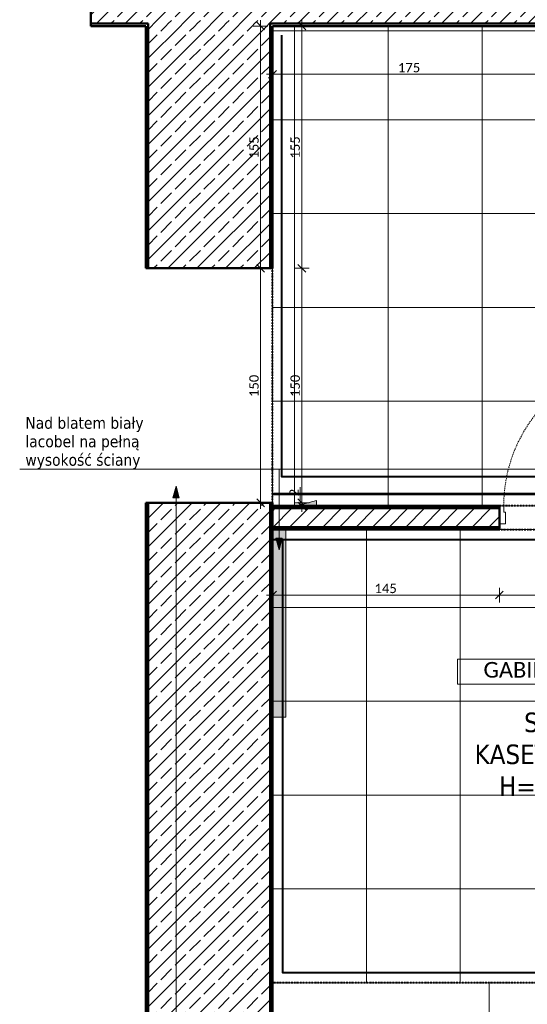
# Model space of a CAD drawing. Extents: x -1922 to 5870, y 70 to 4130.
# Tile 3 of 15: x 862 to 1510, y 814 to 2074. Entities that reach past the tile are written whole.
import ezdxf
from ezdxf.xclip import XClip

# ---------------------------------------------------------------- set-up
doc = ezdxf.new("R2010")
doc.units = 0
doc.header["$MEASUREMENT"] = 0
doc.header["$XCLIPFRAME"] = 0
for name, pattern in [('Kropki i Kreski', [36, 18, -9, 0, -9]), ('Przerywana', [25, 15, -10]), ('Wipeout_Contour', [10000, 0, -10000])]:
    doc.linetypes.add(name, pattern=pattern)
for name, color, linetype, lineweight in [('!KONCEPCJA_Nr_pióra__41', 7, 'Continuous', 13), ('!KONCEPCJA_Nr_pióra__61', 5, 'Continuous', 40), ('!KONCEPCJA_Nr_pióra__65', 7, 'Continuous', 5), ('!tekst_Nr_pióra__1', 7, 'Continuous', 50), ('!tekst_Nr_pióra__41', 7, 'Continuous', 13), ('!ŚCIANY SUFITY PODŁOGI_Nr_pióra__2', 11, 'Continuous', 40), ('!ŚCIANY SUFITY PODŁOGI_Nr_pióra__61', 5, 'Continuous', 40), ('0_Nr_pióra__41', 7, 'Continuous', 13), ('230-A Ściany działowe_Nr_pióra__1', 7, 'Continuous', 50), ('270-A Sufity_Nr_pióra__4', 230, 'Continuous', 25), ('499-K Wymiary i opisy_Nr_pióra__65', 7, 'Continuous', 5), ('B_WIDOK_Nr_pióra__41', 7, 'Continuous', 13), ('Drzwi ARCHICAD_Nr_pióra__1', 7, 'Continuous', 50), ('Drzwi ARCHICAD_Nr_pióra__23', 7, 'Continuous', 13), ('Drzwi ARCHICAD_Nr_pióra__3', 8, 'Continuous', 20)]:
    doc.layers.add(name, color=color, linetype=linetype, lineweight=lineweight)
for name, color, linetype in [('!tekst', 7, 'Continuous'), ('230-A Ściany działowe', 7, 'Continuous'), ('820-G Rysunki Obrazki', 7, 'Continuous'), ('Drzwi ARCHICAD', 7, 'Continuous')]:
    doc.layers.add(name, color=color, linetype=linetype)
for name, color, linetype, lineweight, true_color in [('!ŚCIANY SUFITY PODŁOGI_Nr_pióra__254', 7, 'Continuous', 13, 0xb676ff), ('!ŚCIANY SUFITY PODŁOGI_Nr_pióra__45', 7, 'Continuous', 40, 0x54be0e), ('!ŚCIANY SUFITY PODŁOGI_Nr_pióra__85', 7, 'Continuous', 40, 0xe1b45e), ('270-A Sufity_Nr_pióra__84', 7, 'Continuous', 5, 0xa5a5a5), ('499-K Wymiary i opisy_Nr_pióra__64', 7, 'Continuous', 5, 0x9f9f9f), ('B_WIDOK_Nr_pióra__64', 7, 'Continuous', 5, 0x9f9f9f), ('tekst_Nr_pióra__84', 7, 'Continuous', 5, 0xa5a5a5)]:
    doc.layers.add(name, color=color, linetype=linetype, lineweight=lineweight, true_color=true_color)
doc.styles.add('GENERATED_STYLE_1', font='tahoma.ttf')
doc.styles.add('GENERATED_STYLE_6', font='calibril.ttf')
doc.linetypes.add('Fala', pattern='A,0,[5,WSPL_R4_Ĺ›ciany sufity podĹ‚ogi11.Shx,S=0.447972,R=0,X=0,Y=0],-56.444445,0', length=56.444445)
doc.linetypes.add('Przerywana zygzakiem', pattern='A,0,[3,WSPL_R4_Ĺ›ciany sufity podĹ‚ogi11.Shx,S=0.793651,R=0,X=0,Y=0],-100,0', length=100)
doc.linetypes.add('Symbol-005', pattern='A,0,[1,WSPL_R4_Ĺ›ciany sufity podĹ‚ogi11.Shx,S=0.238095,R=0,X=0,Y=0],-30,0', length=30)
doc.linetypes.add('X', pattern='A,0,[6,WSPL_R4_Ĺ›ciany sufity podĹ‚ogi11.Shx,S=0.793651,R=0,X=0,Y=0],-100,0', length=100)
pattern_1 = [(0, (1124.8, 2233.816), (0, 17.3205), [0, -10]), (0, (1129.8, 2242.476), (0, 17.3205), [0, -10])]
pattern_2 = [(45, (1124.8, 2233.816), (-18.38478, 18.38478), []), (45, (1115.608, 2243.008), (-18.38478, 18.38478), [19.5, -6.5])]

# ---------------------------------------------------------------- blocks, each defined once
blk = doc.blocks.new('Rysunek_2_2', base_point=(1124.8, 2233.8))
at = {"layer": '!tekst', "linetype": 'Continuous', "lineweight": 0, "ltscale": 0.1, "true_color": 0x000000}
for points in [[(1061.6, 1477.2), (1057.6, 1462.3), (1065.6, 1462.3)], [(1193.2, 1395.6), (1197.2, 1410.5), (1189.2, 1410.5)]]:
    blk.add_hatch(color=18, dxfattribs=at).paths.add_polyline_path(points)
at = {"layer": '230-A Ściany działowe', "linetype": 'Continuous', "lineweight": 0, "ltscale": 0.1, "true_color": 0x000000}
h = blk.add_hatch(dxfattribs=at)
h.set_pattern_fill('Beton_zbrojony_0002', color=18, style=0, pattern_type=2)
h.set_pattern_definition(pattern_2)
h.paths.add_polyline_path([(1025.8, 2224.8), (952.7, 2224.8), (952.7, 2068.8), (1025.8, 2068.8)])
h = blk.add_hatch(dxfattribs=at)
h.set_pattern_fill('Beton_zbrojony_0002', color=18, style=0, pattern_type=2)
h.set_pattern_definition(pattern_2)
h.paths.add_polyline_path([(1025.8, 2068.8), (1181.8, 2068.8), (1181.8, 2224.8), (1025.8, 2224.8)])
h = blk.add_hatch(dxfattribs=at)
h.set_pattern_fill('Beton_zbrojony_0002', color=18, style=0, pattern_type=2)
h.set_pattern_definition(pattern_2)
h.paths.add_polyline_path([(1181.8, 2068.8), (2532.8, 2068.8), (2532.8, 2224.8), (1181.8, 2224.8)])
h = blk.add_hatch(dxfattribs=at)
h.set_pattern_fill('Tynk_0002', color=18, style=0, pattern_type=2)
h.set_pattern_definition(pattern_1)
h.paths.add_polyline_path([(1022.8, 2068.8), (952.7, 2068.8), (952.7, 2065.8), (1022.8, 2065.8)])
h = blk.add_hatch(dxfattribs=at)
h.set_pattern_fill('Tynk_0002', color=18, style=0, pattern_type=2)
h.set_pattern_definition(pattern_1)
h.paths.add_polyline_path([(1022.8, 2065.8), (1025.8, 2065.8), (1025.8, 2068.8), (1022.8, 2068.8)])
h = blk.add_hatch(dxfattribs=at)
h.set_pattern_fill('Tynk_0002', color=18, style=0, pattern_type=2)
h.set_pattern_definition(pattern_1)
h.paths.add_polyline_path([(1022.8, 2065.8), (1022.8, 1755.8), (1025.8, 1755.8), (1025.8, 2065.8)])
h = blk.add_hatch(dxfattribs=at)
h.set_pattern_fill('Beton_zbrojony_0002', color=18, style=0, pattern_type=2)
h.set_pattern_definition(pattern_2)
h.paths.add_polyline_path([(1025.8, 2065.8), (1181.8, 2065.8), (1181.8, 2068.8), (1025.8, 2068.8)])
h = blk.add_hatch(dxfattribs=at)
h.set_pattern_fill('Beton_zbrojony_0002', color=18, style=0, pattern_type=2)
h.set_pattern_definition(pattern_2)
h.paths.add_polyline_path([(1181.8, 2065.8), (1025.8, 2065.8), (1025.8, 1755.8), (1181.8, 1755.8)])
h = blk.add_hatch(dxfattribs=at)
h.set_pattern_fill('Tynk_0002', color=18, style=0, pattern_type=2)
h.set_pattern_definition(pattern_1)
h.paths.add_polyline_path([(1181.8, 2065.8), (1184.8, 2065.8), (1184.8, 2068.8), (1181.8, 2068.8)])
h = blk.add_hatch(dxfattribs=at)
h.set_pattern_fill('Tynk_0002', color=18, style=0, pattern_type=2)
h.set_pattern_definition(pattern_1)
h.paths.add_polyline_path([(1181.8, 2065.8), (1181.8, 1755.8), (1184.8, 1755.8), (1184.8, 2065.8)])
h = blk.add_hatch(dxfattribs=at)
h.set_pattern_fill('Tynk_0002', color=18, style=0, pattern_type=2)
h.set_pattern_definition(pattern_1)
h.paths.add_polyline_path([(1184.8, 2065.8), (1534.8, 2065.8), (1534.8, 2068.8), (1184.8, 2068.8)])
h = blk.add_hatch(dxfattribs=at)
h.set_pattern_fill('Tynk_0002', color=18, style=0, pattern_type=2)
h.set_pattern_definition(pattern_1)
h.paths.add_polyline_path([(1022.8, 679.8), (1025.8, 679.8), (1025.8, 1455.8), (1022.8, 1455.8)])
h = blk.add_hatch(dxfattribs=at)
h.set_pattern_fill('Beton_zbrojony_0002', color=18, style=0, pattern_type=2)
h.set_pattern_definition(pattern_2)
h.paths.add_polyline_path([(1025.8, 679.8), (1181.8, 679.8), (1181.8, 1455.8), (1025.8, 1455.8)])
h = blk.add_hatch(dxfattribs=at)
h.set_pattern_fill('Tynk_0002', color=18, style=0, pattern_type=2)
h.set_pattern_definition(pattern_1)
h.paths.add_polyline_path([(1181.8, 679.8), (1184.8, 679.8), (1184.8, 1455.8), (1181.8, 1455.8)])
h = blk.add_hatch(dxfattribs=at)
h.set_pattern_fill('Tynk_0002', color=18, style=0, pattern_type=2)
h.set_pattern_definition(pattern_1)
h.paths.add_polyline_path([(1184.8, 1451.8), (1184.8, 1448.8), (1474.8, 1448.8), (1474.8, 1451.8)])
h = blk.add_hatch(dxfattribs=at)
h.set_pattern_fill('Bloczki_ceramiczne_0002', color=18, style=0, pattern_type=2)
h.set_pattern_definition([(45, (1124.8, 2233.816), (-10.6066, 10.6066), [])])
h.paths.add_polyline_path([(1184.8, 1448.8), (1184.8, 1424.8), (1474.8, 1424.8), (1474.8, 1448.8)])
h = blk.add_hatch(dxfattribs=at)
h.set_pattern_fill('Tynk_0002', color=18, style=0, pattern_type=2)
h.set_pattern_definition(pattern_1)
h.paths.add_polyline_path([(1184.8, 1424.8), (1184.8, 1421.8), (1474.8, 1421.8), (1474.8, 1424.8)])
at = {"layer": '270-A Sufity_Nr_pióra__4', "linetype": 'Continuous', "lineweight": 0, "ltscale": 0.1, "true_color": 0x7f003f}
blk.add_hatch(color=236, dxfattribs=at).paths.add_polyline_path([(1184.8, 1181.8), (1201.9, 1181.8), (1201.9, 1421.8), (1184.8, 1421.8)])
at = {"layer": '270-A Sufity_Nr_pióra__84', "linetype": 'Continuous', "lineweight": 5, "ltscale": 0.1, "true_color": 0xa5a5a5}
h = blk.add_hatch(dxfattribs=at)
h.set_pattern_fill('Siatka_60x60_0002', color=253, style=0, pattern_type=2)
h.set_pattern_definition([(0, (2532.8, 2065.82), (0, 120), []), (90, (2532.8, 2065.82), (-120, 0), [])])
h.paths.add_polyline_path([(1534.8, 2065.8), (1184.8, 2065.8), (1184.8, 1451.8), (2872.8, 1451.8), (2872.8, 1287.8), (3072.8, 1287.8), (3072.8, 1650.8), (2844.8, 1650.8), (2844.8, 2065.8), (2812.8, 2065.8), (2812.8, 2227.8), (2532.8, 2227.8), (2532.8, 2065.8), (1980.8, 2065.8), (1980.8, 1775.8), (1534.8, 1775.8)])
h = blk.add_hatch(dxfattribs=at)
h.set_pattern_fill('Siatka_60x60_0002', color=253, style=0, pattern_type=2)
h.set_pattern_definition([(0, (1184.8, 841.82), (0, 120), []), (90, (1184.8, 841.82), (-120, 0), [])])
h.paths.add_polyline_path([(2004.8, 1421.8), (1184.8, 1421.8), (1184.8, 841.8), (2004.8, 841.8)])
at = {"layer": '499-K Wymiary i opisy_Nr_pióra__64', "linetype": 'Continuous', "lineweight": 5, "ltscale": 0.1, "true_color": 0x9f9f9f}
blk.add_hatch(color=253, dxfattribs=at).paths.add_polyline_path([(1222.3, 1453.8), (1241, 1448.8), (1241, 1458.8)])
at = {"layer": '!KONCEPCJA_Nr_pióra__65', "color": 7, "linetype": 'Continuous', "lineweight": 5, "ltscale": 0.1}
for p, q in [((1179, 2065.8), (1160.3, 2065.8)), ((1174.7, 2060.8), (1164.7, 2070.8)), ((1169.7, 2065.8), (1169.7, 2073.3)), ((1169.7, 1755.8), (1169.7, 2065.8)), ((1179, 1755.8), (1160.3, 1755.8)), ((1164.7, 1760.8), (1174.7, 1750.8)), ((1169.7, 1455.8), (1169.7, 1755.8)), ((1179, 1455.8), (1160.3, 1455.8)), ((1164.7, 1460.8), (1174.7, 1450.8)), ((1169.7, 1448.3), (1169.7, 1455.8))]:
    blk.add_line(p, q, dxfattribs=at)
at = {"layer": '!tekst_Nr_pióra__41', "color": 7, "linetype": 'Continuous', "lineweight": 13, "ltscale": 0.1}
for p, q in [((1088.7, 1498.9), (861.8, 1498.9)), ((1193.2, 1498.9), (1088.7, 1498.9)), ((1193.2, 1410.5), (1193.2, 1498.9)), ((1061.6, 1477.2), (1057.6, 1462.3)), ((1061.6, 1477.2), (1065.6, 1462.3)), ((1065.6, 1462.3), (1057.6, 1462.3)), ((1061.6, 1462.3), (1061.6, 533.6)), ((1193.2, 1395.6), (1189.2, 1410.5)), ((1189.2, 1410.5), (1197.2, 1410.5)), ((1193.2, 1395.6), (1197.2, 1410.5))]:
    blk.add_line(p, q, dxfattribs=at)
at = {"layer": '!ŚCIANY SUFITY PODŁOGI_Nr_pióra__2', "color": 11, "linetype": 'Fala', "lineweight": 40, "ltscale": 0.1, "flags": 128}
blk.add_lwpolyline([(1184.8, 1467.9), (1484.8, 1467.9), (1684.8, 1467.9)], dxfattribs=at)
at = {"layer": '!ŚCIANY SUFITY PODŁOGI_Nr_pióra__254', "color": 191, "linetype": 'Symbol-005', "lineweight": 13, "ltscale": 0.1, "true_color": 0xb676ff, "flags": 128}
blk.add_lwpolyline([(1183.2, 2059.5), (1523.9, 2059.5), (1523.9, 1763.1), (1991, 1763.1), (1991, 2065.8)], dxfattribs=at)
at = {"layer": '!ŚCIANY SUFITY PODŁOGI_Nr_pióra__45', "color": 72, "linetype": 'Przerywana zygzakiem', "lineweight": 40, "ltscale": 0.1, "true_color": 0x54be0e, "flags": 128}
blk.add_lwpolyline([(1197.8, 1408.8), (1197.8, 854.8), (1991.8, 854.8), (1991.8, 1021.8)], dxfattribs=at)
at = {"layer": '!ŚCIANY SUFITY PODŁOGI_Nr_pióra__61', "color": 5, "linetype": 'Kropki i Kreski', "lineweight": 40, "ltscale": 0.1, "flags": 128}
blk.add_lwpolyline([(1184.8, 1421.8), (2004.8, 1421.8), (2004.8, 841.8), (1184.8, 841.8)], close=True, dxfattribs=at)
at = {"layer": '!ŚCIANY SUFITY PODŁOGI_Nr_pióra__85', "color": 43, "linetype": 'X', "lineweight": 40, "ltscale": 0.1, "true_color": 0xe1b45e, "flags": 128}
blk.add_lwpolyline([(1184.8, 1408.8), (1904.8, 1408.8), (1904.8, 1399.8), (1963.8, 1399.8), (1963.8, 1408.8), (1991.8, 1408.8), (1991.8, 1021.8)], dxfattribs=at)
at = {"layer": '0_Nr_pióra__41', "color": 7, "linetype": 'Continuous', "lineweight": 13, "ltscale": 0.1}
blk.add_line((1193.2, 1498.9), (2044.8, 1498.9), dxfattribs=at)
at = {"layer": '230-A Ściany działowe_Nr_pióra__1', "color": 7, "linetype": 'Continuous', "lineweight": 50, "ltscale": 0.1}
for p, q in [((952.7, 2068.8), (1025.8, 2068.8)), ((1025.8, 2068.8), (1025.8, 2065.8)), ((1025.8, 2068.8), (1025.8, 2065.8)), ((1025.8, 2065.8), (1025.8, 1755.8)), ((1181.8, 2065.8), (1181.8, 2068.8)), ((1181.8, 2065.8), (1181.8, 2068.8)), ((1181.8, 2068.8), (1537.8, 2068.8)), ((1181.8, 1755.8), (1181.8, 2065.8)), ((1022.8, 1755.8), (1025.8, 1755.8)), ((1025.8, 1755.8), (1181.8, 1755.8)), ((1181.8, 1755.8), (1184.8, 1755.8)), ((1022.8, 1455.8), (1025.8, 1455.8)), ((1025.8, 1455.8), (1025.8, 679.8)), ((1025.8, 1455.8), (1181.8, 1455.8)), ((1181.8, 679.8), (1181.8, 1455.8)), ((1181.8, 1455.8), (1184.8, 1455.8)), ((1474.8, 1448.8), (1184.8, 1448.8)), ((1474.8, 1451.8), (1474.8, 1448.8)), ((1474.8, 1448.8), (1474.8, 1428.8)), ((1184.8, 1424.8), (1474.8, 1424.8)), ((1474.8, 1428.8), (1474.8, 1424.8)), ((1474.8, 1424.8), (1474.8, 1421.8))]:
    blk.add_line(p, q, dxfattribs=at)
at = {"layer": '230-A Ściany działowe_Nr_pióra__1', "color": 7, "linetype": 'Continuous', "lineweight": 50, "ltscale": 0.1, "flags": 128}
for points in [[(952.7, 2227.8), (952.7, 2065.8)], [(952.7, 2065.8), (1022.8, 2065.8)], [(1022.8, 2065.8), (1022.8, 1755.8)], [(1184.8, 2065.8), (1534.8, 2065.8)], [(1184.8, 1755.8), (1184.8, 2065.8)], [(1022.8, 1455.8), (1022.8, 679.8)], [(1184.8, 679.8), (1184.8, 1455.8)], [(1474.8, 1451.8), (1184.8, 1451.8)], [(1184.8, 1451.8), (1184.8, 1448.8)], [(1184.8, 1448.8), (1184.8, 1424.8)], [(1184.8, 1424.8), (1184.8, 1421.8)], [(1184.8, 1421.8), (1474.8, 1421.8)]]:
    blk.add_lwpolyline(points, dxfattribs=at)
at = {"layer": '270-A Sufity_Nr_pióra__84', "color": 253, "linetype": 'Continuous', "lineweight": 5, "ltscale": 0.1, "true_color": 0xa5a5a5}
for p, q in [((1534.8, 2065.8), (1184.8, 2065.8)), ((1184.8, 2065.8), (1184.8, 1451.8)), ((1184.8, 1451.8), (2872.8, 1451.8)), ((2004.8, 1421.8), (1184.8, 1421.8)), ((1184.8, 1421.8), (1184.8, 841.8)), ((1184.8, 1421.8), (1201.9, 1421.8)), ((1184.8, 1181.8), (1184.8, 1421.8)), ((1201.9, 1421.8), (1201.9, 1181.8)), ((1201.9, 1181.8), (1184.8, 1181.8)), ((1184.8, 841.8), (2004.8, 841.8))]:
    blk.add_line(p, q, dxfattribs=at)
at = {"layer": '499-K Wymiary i opisy_Nr_pióra__64', "color": 253, "linetype": 'Continuous', "lineweight": 5, "ltscale": 0.1, "true_color": 0x9f9f9f}
for p, q in [((1220.4, 1462.1), (1220.4, 1475.8)), ((1220.4, 1453.8), (1220.4, 1462.1)), ((1222.3, 1453.8), (1220.4, 1453.8)), ((1222.3, 1453.8), (1241, 1458.8)), ((1222.3, 1453.8), (1241, 1448.8)), ((1241, 1458.8), (1241, 1448.8))]:
    blk.add_line(p, q, dxfattribs=at)
at = {"layer": '499-K Wymiary i opisy_Nr_pióra__65', "color": 7, "linetype": 'Continuous', "lineweight": 5, "ltscale": 0.1}
for p, q in [((1231.7, 2065.8), (1213, 2065.8)), ((1227.3, 2060.8), (1217.3, 2070.8)), ((1222.3, 2065.8), (1222.3, 2073.3)), ((1222.3, 1755.8), (1222.3, 2065.8)), ((1177.3, 2004), (1184.8, 2004)), ((1189.8, 2009), (1179.8, 1999)), ((1184.8, 1994.7), (1184.8, 2013.4)), ((1184.8, 2004), (1534.8, 2004)), ((1231.7, 1755.8), (1213, 1755.8)), ((1217.3, 1760.8), (1227.3, 1750.8)), ((1222.3, 1455.8), (1222.3, 1755.8)), ((1231.7, 1455.8), (1213, 1455.8)), ((1231.7, 1451.8), (1213, 1451.8)), ((1217.3, 1460.8), (1227.3, 1450.8)), ((1227.3, 1446.8), (1217.3, 1456.8)), ((1222.3, 1451.8), (1222.3, 1455.8)), ((1222.3, 1444.3), (1222.3, 1451.8)), ((1177.3, 1337.8), (1184.8, 1337.8)), ((1189.8, 1342.8), (1179.8, 1332.8)), ((1184.8, 1328.4), (1184.8, 1347.1)), ((1184.8, 1337.8), (1474.8, 1337.8)), ((1479.8, 1342.8), (1469.8, 1332.8)), ((1474.8, 1328.4), (1474.8, 1347.1)), ((1474.8, 1337.8), (1674.8, 1337.8))]:
    blk.add_line(p, q, dxfattribs=at)
at = {"layer": 'B_WIDOK_Nr_pióra__64', "color": 253, "linetype": 'Continuous', "lineweight": 5, "ltscale": 0.1, "true_color": 0x9f9f9f}
for p, q in [((1623.7, 1255.7), (1421.3, 1255.7)), ((1421.3, 1255.7), (1421.3, 1223.7)), ((1421.3, 1223.7), (1623.7, 1223.7))]:
    blk.add_line(p, q, dxfattribs=at)
at = {"layer": 'Drzwi ARCHICAD_Nr_pióra__1', "color": 7, "linetype": 'Continuous', "lineweight": 50, "ltscale": 0.1}
for p, q in [((1022.8, 1755.8), (1025.8, 1755.8)), ((1025.8, 1755.8), (1181.8, 1755.8)), ((1181.8, 1755.8), (1184.8, 1755.8)), ((1022.8, 1455.8), (1025.8, 1455.8)), ((1025.8, 1455.8), (1181.8, 1455.8)), ((1181.8, 1455.8), (1184.8, 1455.8))]:
    blk.add_line(p, q, dxfattribs=at)
at = {"layer": 'Drzwi ARCHICAD_Nr_pióra__3', "color": 8, "linetype": 'Przerywana', "lineweight": 20, "ltscale": 0.1}
blk.add_arc((1669.2, 1451.8), 188.8, 0, 180, dxfattribs=at)
at = {"layer": 'tekst_Nr_pióra__84', "color": 253, "linetype": 'Continuous', "lineweight": 5, "ltscale": 0.1, "true_color": 0xa5a5a5, "flags": 128}
for points in [[(3354.8, 679.8), (1184.8, 679.8), (1184.8, 841.8), (3354.8, 841.8)], [(1461.7, 841.8), (1763.7, 841.8), (1763.7, 679.8), (1461.7, 679.8)]]:
    blk.add_lwpolyline(points, close=True, dxfattribs=at)
at = {"layer": '!KONCEPCJA_Nr_pióra__41', "color": 7, "linetype": 'Continuous', "lineweight": 13, "char_height": 12, "width": 29.184, "attachment_point": 7, "rotation": 90, "style": 'GENERATED_STYLE_6'}
for s, insert in [('\\A1;{\\pql;\\fCalibri Light|b0|i0|c238|p34;155}', (1167.3, 1896.2)), ('\\A1;{\\pql;\\fCalibri Light|b0|i0|c238|p34;150}', (1167.3, 1591.2))]:
    blk.add_mtext(s, dxfattribs=dict(at, insert=insert))
at = {"layer": '!KONCEPCJA_Nr_pióra__61', "color": 5, "linetype": 'Continuous', "lineweight": 40, "insert": (1548.4, 1187.5), "char_height": 25, "attachment_point": 2, "line_spacing_factor": 0.980876, "style": 'GENERATED_STYLE_1'}
blk.add_mtext('\\A1;{\\pqc;\\fTahoma|b0|i0|c238|p34;SUFIT \\P\\pqc;\\fTahoma|b0|i0|c238|p34;KASETONOWY\\P\\pqc;\\fTahoma|b0|i0|c238|p34;H=3\\fTahoma|b0|i0|c238|p34;16\\fTahoma|b0|i0|c238|p34;cm}', dxfattribs=at)
at = {"layer": '!tekst_Nr_pióra__1', "color": 7, "linetype": 'Continuous', "lineweight": 50, "insert": (869, 1499), "char_height": 15, "width": 212.575, "attachment_point": 7, "line_spacing_factor": 0.944943, "style": 'GENERATED_STYLE_1'}
blk.add_mtext('\\A1;{\\pql;\\fTahoma|b0|i0|c238|p34;Nad blatem biały lacobel na pełną wysokość ściany}', dxfattribs=at)
at = {"layer": '499-K Wymiary i opisy_Nr_pióra__65', "color": 7, "linetype": 'Continuous', "lineweight": 5, "char_height": 12, "width": 29.184, "attachment_point": 7, "style": 'GENERATED_STYLE_6'}
for s, insert in [('\\A1;{\\pql;\\fCalibri Light|b0|i0|c238|p34;175}', (1345.2, 2006.4)), ('\\A1;{\\pql;\\fCalibri Light|b0|i0|c238|p34;145}', (1315.2, 1340.2))]:
    blk.add_mtext(s, dxfattribs=dict(at, insert=insert))
at = {"layer": '499-K Wymiary i opisy_Nr_pióra__65', "color": 7, "linetype": 'Continuous', "lineweight": 5, "char_height": 12, "attachment_point": 7, "rotation": 90, "style": 'GENERATED_STYLE_6'}
for s, insert, width in [('\\A1;{\\pql;\\fCalibri Light|b0|i0|c238|p34;155}', (1219.9, 1896.2), 29.184), ('\\A1;{\\pql;\\fCalibri Light|b0|i0|c238|p34;150}', (1219.9, 1591.2), 29.184), ('\\A1;{\\pql;\\fCalibri Light|b0|i0|c238|p34;2}', (1218.4, 1464.1), 9.728)]:
    blk.add_mtext(s, dxfattribs=dict(at, insert=insert, width=width))
at = {"layer": 'B_WIDOK_Nr_pióra__41', "color": 7, "linetype": 'Continuous', "lineweight": 13, "insert": (1522.5, 1252.2), "char_height": 20, "attachment_point": 2, "style": 'GENERATED_STYLE_6'}
blk.add_mtext('\\A1;{\\pqc;\\fCalibri Light|b0|i0|c238|p34;GABINET\\fCalibri Light|b0|i0|c238|p34; 4}', dxfattribs=at)
at = {"color": 254, "linetype": 'Wipeout_Contour', "lineweight": 0, "ltscale": 12393.216523}
blk.add_wipeout([(1482.8, 1428.8), (1482.8, 1443.8), (1480.4, 1443.8), (1480.4, 1451.8), (1474.8, 1451.8), (1474.8, 1428.8)], dxfattribs=at).dxf.layer = 'Drzwi ARCHICAD'
at = {"layer": '!ŚCIANY SUFITY PODŁOGI_Nr_pióra__45', "color": 72, "linetype": 'Przerywana zygzakiem', "lineweight": 40, "ltscale": 0.1, "true_color": 0x54be0e, "flags": 128}
blk.add_lwpolyline([(2832.3, 2053.6), (2832.3, 1630.7), (3045.9, 1630.7), (3052.9, 1308.3), (2884.5, 1308.3), (2884.5, 1489.1), (1196.8, 1489.1), (1196.8, 2053.9)], dxfattribs=at)
at = {"layer": '!ŚCIANY SUFITY PODŁOGI_Nr_pióra__61', "color": 5, "linetype": 'Kropki i Kreski', "lineweight": 40, "ltscale": 0.1, "flags": 128}
blk.add_lwpolyline([(1980.8, 2065.8), (2844.8, 2065.8), (2844.8, 1650.8), (3072.8, 1650.8), (3072.8, 1287.8), (2872.8, 1287.8), (2872.8, 1451.8), (1184.8, 1451.8), (1184.8, 2065.8), (1534.8, 2065.8), (1534.8, 1775.8), (1980.8, 1775.8)], close=True, dxfattribs=at)
at = {"layer": 'Drzwi ARCHICAD_Nr_pióra__1', "color": 7, "linetype": 'Continuous', "lineweight": 50, "ltscale": 0.1}
for p, q in [((1474.8, 1451.8), (1474.8, 1448.8)), ((1474.8, 1451.8), (1474.8, 1448.8)), ((1474.8, 1448.8), (1474.8, 1428.8)), ((1474.8, 1448.8), (1474.8, 1428.8)), ((1474.8, 1428.8), (1474.8, 1424.8)), ((1474.8, 1424.8), (1474.8, 1421.8))]:
    blk.add_line(p, q, dxfattribs=at)
at = {"layer": 'Drzwi ARCHICAD_Nr_pióra__23', "color": 7, "linetype": 'Continuous', "lineweight": 13, "ltscale": 0.1}
for p, q in [((1480.4, 1451.8), (1474.8, 1451.8)), ((1474.8, 1451.8), (1474.8, 1428.8)), ((1480.4, 1443.8), (1480.4, 1451.8)), ((1482.8, 1443.8), (1480.4, 1443.8)), ((1482.8, 1428.8), (1482.8, 1443.8)), ((1474.8, 1428.8), (1482.8, 1428.8))]:
    blk.add_line(p, q, dxfattribs=at)

msp = doc.modelspace()

# ---------------------------------------------------------------- block references
at = {"layer": '820-G Rysunki Obrazki', "color": 9, "linetype": 'Continuous', "lineweight": 5, "ltscale": 0.1, "true_color": 0xc2c2c2}
ref = msp.add_blockref('Rysunek_2_2', (1124.8, 2233.8), dxfattribs=at)
XClip(ref).set_block_clipping_path([(712.59345625, 344.4914316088), (3674.7757765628, 3672.7923996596)])

doc.saveas('drawing.dxf')
